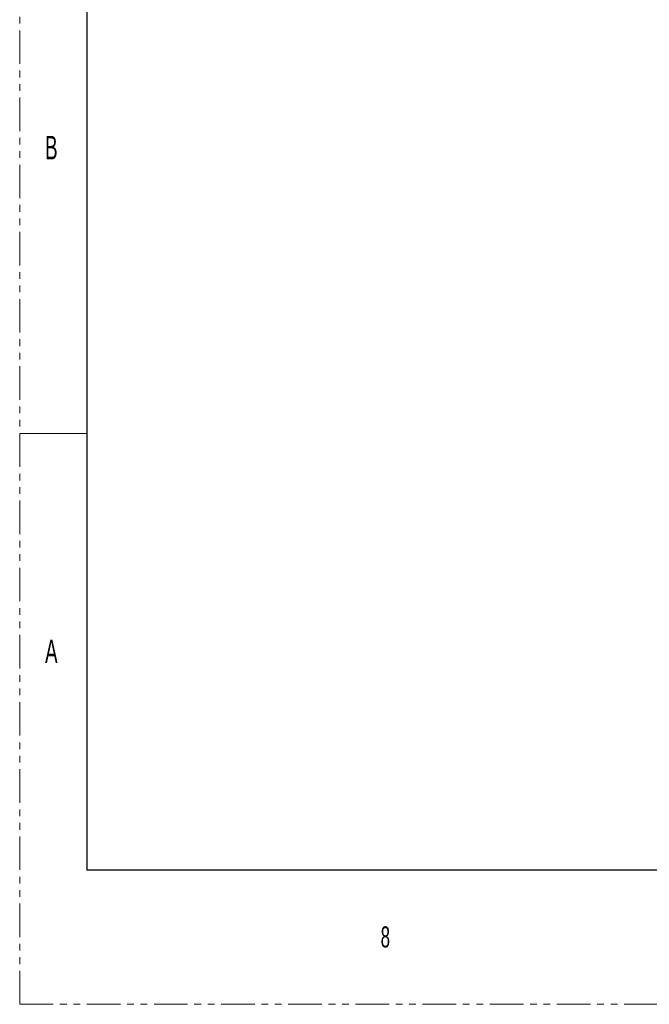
# Model space of a CAD drawing. Header units: millimetres. Extents: x 0 to 1118, y 0 to 864.
# Tile 1 of 256: x 0 to 119, y 0 to 186. Entities that reach past the tile are written whole.
import ezdxf

# ---------------------------------------------------------------- set-up
doc = ezdxf.new("R2010")
doc.units = ezdxf.units.MM
doc.linetypes.add('PHANTOM', pattern=[12.7, 6.35, -1.27, 1.27, -1.27, 1.27, -1.27])
doc.styles.add('SLDTEXTSTYLE1', font='TXT', dxfattribs={"width": 0.6})

msp = doc.modelspace()

# ---------------------------------------------------------------- linework, layer by layer
at = {"color": 7, "linetype": 'PHANTOM', "lineweight": 0}
for q in [(0, 863.6), (1117.6, 0)]:
    msp.add_line((0, 0), q, dxfattribs=at)
at = {"color": 7, "linetype": 'Continuous', "lineweight": 30}
for p, q in [((12.7, 838.2), (12.7, 25.4)), ((12.7, 25.4), (1104.9, 25.4))]:
    msp.add_line(p, q, dxfattribs=at)
at = {"color": 7, "linetype": 'Continuous', "lineweight": 0}
msp.add_line((0, 107.95), (12.7, 107.95), dxfattribs=at)

# ---------------------------------------------------------------- texts
at = {"color": 7, "linetype": 'Continuous', "lineweight": 0, "attachment_point": 1, "style": 'SLDTEXTSTYLE1'}
for s, insert, char_height in [('B', (4.794, 164.198), 4.445), ('A', (4.794, 68.948), 4.445), ('8', (68.263, 14.729), 3.969)]:
    msp.add_mtext(s, dxfattribs=dict(at, insert=insert, char_height=char_height))

doc.saveas('drawing.dxf')
